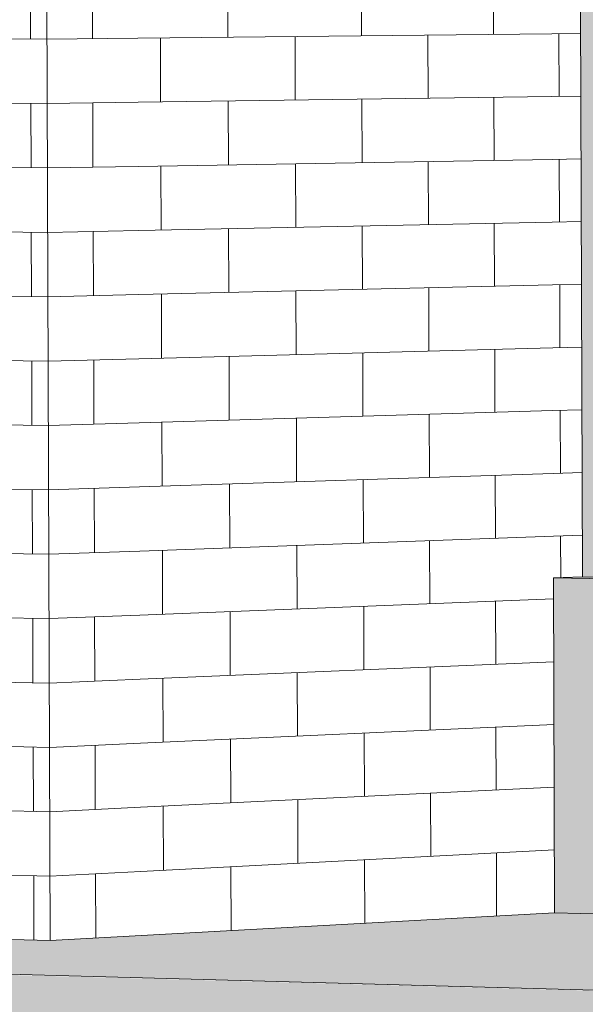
# Model space of a CAD drawing. Header units: metres. Extents: x -29 to 486, y -1 to 6.
# Tile 72 of 165: x 169.389945 to 169.390621, y 0.702132 to 0.703308. Entities that reach past the tile are written whole.
import ezdxf

# ---------------------------------------------------------------- set-up
doc = ezdxf.new("R2010")
doc.units = ezdxf.units.M
for name, color, linetype, lineweight in [('A-DETL-THIN', 151, 'Continuous', 18), ('A-FLOR', 192, 'Continuous', 18), ('A-FLOR-PATT', 8, 'Continuous', 50), ('A-GLAZ-CWMG', 51, 'Continuous', 18), ('A-WALL', 113, 'Continuous', 18), ('A-WALL-PATT', 111, 'Continuous', 35)]:
    doc.layers.add(name, color=color, linetype=linetype, lineweight=lineweight)

# ---------------------------------------------------------------- blocks, each defined once
blk = doc.blocks.new('FP_39-Vista 3D 4')
at = {"layer": 'A-WALL-PATT', "lineweight": 9}
for p, q in [((12.5251253, 0.7032851), (12.5251251, 0.703362)), ((12.52449, 0.7032883), (12.5251448, 0.703285)), ((12.5244903, 0.7032123), (12.5251451, 0.703208)), ((12.5251259, 0.7031313), (12.5251256, 0.7032082)), ((12.5244906, 0.7031364), (12.5251454, 0.7031311)), ((12.5244909, 0.7030605), (12.5251457, 0.7030542)), ((12.5251265, 0.7029775), (12.5251262, 0.7030544)), ((12.5244912, 0.7029845), (12.525146, 0.7029773)), ((12.5244915, 0.7029086), (12.5251462, 0.7029004)), ((12.525127, 0.7028238), (12.5251267, 0.7029006)), ((12.5244918, 0.7028327), (12.5251465, 0.7028235)), ((12.5244921, 0.7027568), (12.5251468, 0.7027466)), ((12.5251276, 0.70267), (12.5251273, 0.7027469)), ((12.5244924, 0.7026809), (12.5251471, 0.7026697)), ((12.5244927, 0.702605), (12.5251474, 0.7025928)), ((12.5251281, 0.7025163), (12.5251279, 0.7025932)), ((12.524493, 0.7025291), (12.5251476, 0.7025159)), ((12.5244933, 0.7024532), (12.5251479, 0.7024391)), ((12.5251287, 0.7023626), (12.5251284, 0.7024395)), ((12.5244936, 0.7023773), (12.5251482, 0.7023622)), ((12.5244939, 0.7023014), (12.5251485, 0.7022853)), ((12.5251293, 0.702209), (12.525129, 0.7022858))]:
    blk.add_line(p, q, dxfattribs=at)
blk = doc.blocks.new('FP_40-Vista 3D 4')
at = {"layer": 'A-WALL-PATT', "lineweight": 9}
for p, q in [((12.5251993, 0.7032855), (12.525199, 0.7033623)), ((12.5251448, 0.703285), (12.5252535, 0.7032861)), ((12.5251451, 0.703208), (12.5252537, 0.7032095)), ((12.5251998, 0.703132), (12.5251996, 0.7032088)), ((12.5251454, 0.7031311), (12.525254, 0.703133)), ((12.5251457, 0.7030542), (12.5252543, 0.7030564)), ((12.5252004, 0.7029786), (12.5252001, 0.7030553)), ((12.525146, 0.7029773), (12.5252546, 0.7029798)), ((12.5251462, 0.7029004), (12.5252548, 0.7029033)), ((12.5252009, 0.7028251), (12.5252007, 0.7029018)), ((12.5251465, 0.7028235), (12.5252551, 0.7028267)), ((12.5251468, 0.7027466), (12.5252554, 0.7027502)), ((12.5252015, 0.7026717), (12.5252012, 0.7027484)), ((12.5251471, 0.7026697), (12.5252557, 0.7026736)), ((12.5251474, 0.7025928), (12.5252559, 0.7025971)), ((12.525202, 0.7025182), (12.5252018, 0.7025949)), ((12.5251476, 0.7025159), (12.5252562, 0.7025205)), ((12.5251479, 0.7024391), (12.5252565, 0.702444)), ((12.5252026, 0.7023648), (12.5252023, 0.7024415)), ((12.5251482, 0.7023622), (12.5252568, 0.7023675)), ((12.5251485, 0.7022853), (12.525257, 0.7022909)), ((12.5252032, 0.7022115), (12.5252029, 0.7022881))]:
    blk.add_line(p, q, dxfattribs=at)
blk = doc.blocks.new('FP_41-Vista 3D 4')
at = {"layer": 'A-WALL-PATT', "lineweight": 9}
for p, q in [((12.5253611, 0.7032873), (12.5253608, 0.7033635)), ((12.5255208, 0.7032889), (12.5255206, 0.7033647)), ((12.5256784, 0.7032906), (12.5256781, 0.7033659)), ((12.5252535, 0.7032861), (12.5257478, 0.7032913)), ((12.5252807, 0.7032099), (12.5252805, 0.7032864)), ((12.5254415, 0.7032121), (12.5254412, 0.7032881)), ((12.5256001, 0.7032143), (12.5255999, 0.7032898)), ((12.5252537, 0.7032095), (12.525748, 0.7032163)), ((12.5253617, 0.7031348), (12.5253614, 0.703211)), ((12.5255213, 0.7031375), (12.5255211, 0.7032132)), ((12.5256789, 0.7031401), (12.5256787, 0.7032154)), ((12.525254, 0.703133), (12.5257483, 0.7031413)), ((12.525442, 0.7030602), (12.5254418, 0.7031361)), ((12.5256006, 0.7030633), (12.5256004, 0.7031388)), ((12.5252813, 0.7030569), (12.525281, 0.7031334)), ((12.5252543, 0.7030564), (12.5257485, 0.7030663)), ((12.5256794, 0.7029897), (12.5256792, 0.7030649)), ((12.5253622, 0.7029823), (12.5253619, 0.7030586)), ((12.5255219, 0.702986), (12.5255216, 0.7030618)), ((12.5252546, 0.7029798), (12.5257488, 0.7029913)), ((12.5254426, 0.7029082), (12.5254423, 0.7029842)), ((12.5256012, 0.7029124), (12.5256009, 0.7029879)), ((12.5252818, 0.702904), (12.5252816, 0.7029805)), ((12.5252548, 0.7029033), (12.525749, 0.7029163)), ((12.5255224, 0.7028346), (12.5255221, 0.7029103)), ((12.5256799, 0.7028393), (12.5256797, 0.7029145)), ((12.5253627, 0.7028299), (12.5253625, 0.7029061)), ((12.5252551, 0.7028267), (12.5257493, 0.7028413)), ((12.5254431, 0.7027563), (12.5254428, 0.7028323)), ((12.5256017, 0.7027615), (12.5256014, 0.702837)), ((12.5252824, 0.702751), (12.5252821, 0.7028275)), ((12.5252554, 0.7027502), (12.5257496, 0.7027663)), ((12.5255229, 0.7026832), (12.5255227, 0.7027589)), ((12.5256805, 0.7026889), (12.5256802, 0.7027641)), ((12.5253633, 0.7026775), (12.525363, 0.7027537)), ((12.5252557, 0.7026736), (12.5257498, 0.7026914)), ((12.5254436, 0.7026044), (12.5254434, 0.7026804)), ((12.5256022, 0.7026106), (12.525602, 0.702686)), ((12.5252829, 0.7025981), (12.5252827, 0.7026746)), ((12.5252559, 0.7025971), (12.5257501, 0.7026164)), ((12.5255234, 0.7025318), (12.5255232, 0.7026075)), ((12.525681, 0.7025385), (12.5256807, 0.7026137)), ((12.5253638, 0.7025251), (12.5253636, 0.7026013)), ((12.5252562, 0.7025205), (12.5257503, 0.7025414)), ((12.5256027, 0.7024597), (12.5256025, 0.7025352)), ((12.5254442, 0.7024525), (12.5254439, 0.7025285)), ((12.5252835, 0.7024452), (12.5252832, 0.7025217)), ((12.5252565, 0.702444), (12.5257506, 0.7024664)), ((12.5256815, 0.7023881), (12.5256812, 0.7024633)), ((12.525524, 0.7023805), (12.5255237, 0.7024561)), ((12.5253644, 0.7023727), (12.5253641, 0.7024489)), ((12.5252568, 0.7023675), (12.5257508, 0.7023915)), ((12.5256033, 0.7023089), (12.525603, 0.7023843)), ((12.5254447, 0.7023007), (12.5254444, 0.7023766)), ((12.525284, 0.7022923), (12.5252838, 0.7023688)), ((12.525257, 0.7022909), (12.5257511, 0.7023165)), ((12.525682, 0.7022378), (12.5256817, 0.7023129)), ((12.5255245, 0.7022291), (12.5255242, 0.7023048)), ((12.5253649, 0.7022203), (12.5253646, 0.7022965))]:
    blk.add_line(p, q, dxfattribs=at)
blk = doc.blocks.new('FP_53-Vista 3D 4')
at = {"layer": 'A-WALL-PATT', "lineweight": 9}
for p, q in [((12.5257478, 0.7032913), (12.5257823, 0.7032917)), ((12.5257567, 0.7032164), (12.5257564, 0.7032914)), ((12.525748, 0.7032163), (12.5257826, 0.7032168)), ((12.5257483, 0.7031413), (12.5257828, 0.7031419)), ((12.5257572, 0.7030665), (12.5257569, 0.7031415)), ((12.5257485, 0.7030663), (12.5257831, 0.703067)), ((12.5257488, 0.7029913), (12.5257833, 0.7029921)), ((12.5257577, 0.7029165), (12.5257574, 0.7029915)), ((12.525749, 0.7029163), (12.5257836, 0.7029172)), ((12.5257493, 0.7028413), (12.5257838, 0.7028424)), ((12.5257582, 0.7027666), (12.5257579, 0.7028416)), ((12.5257496, 0.7027663), (12.5257841, 0.7027675)), ((12.5257498, 0.7026914), (12.5257843, 0.7026926)), ((12.5257586, 0.7026412), (12.5257584, 0.7026917))]:
    blk.add_line(p, q, dxfattribs=at)

msp = doc.modelspace()

# ---------------------------------------------------------------- hatches: boundary and pattern name
at = {"layer": 'A-FLOR'}
h = msp.add_hatch(color=256, dxfattribs=at)
h.paths.add_polyline_path([(169.4011018, 0.7018673), (169.4011019, 0.7019174), (169.4000623, 0.7019446), (169.4000623, 0.7020029), (169.3956554, 0.7021138), (169.3951231, 0.7020736), (169.3942029, 0.7020977), (169.3942028, 0.7021504), (169.3905823, 0.7022414), (169.3899778, 0.7022081), (169.389931, 0.7022093), (169.3899312, 0.7021681), (169.4008617, 0.7018737)], flags=0)
h.paths.add_polyline_path([(169.3863446, 0.7022647), (169.3863442, 0.7023482), (169.3856888, 0.7023201), (169.3850431, 0.702337), (169.3850428, 0.702381), (169.3827478, 0.7024387), (169.3827484, 0.7023616), (169.3863442, 0.7022647)], flags=0)
at = {"layer": 'A-FLOR-PATT'}
h = msp.add_hatch(color=256, dxfattribs=at)
h.paths.add_polyline_path([(169.3594968, 0.6987288), (169.4035669, 0.6987288), (169.4036918, 0.7021972), (169.4011018, 0.7018673), (169.3899216, 0.7021676), (169.3898243, 0.7021622), (169.3863454, 0.7022565), (169.3863446, 0.7022647), (169.3827483, 0.7023616), (169.3827493, 0.702354), (169.378405, 0.7021903), (169.3782441, 0.7021952), (169.378245, 0.7021842), (169.3749591, 0.7020604), (169.3716803, 0.7021951), (169.3715013, 0.7021894), (169.3717322, 0.7021799), (169.3714868, 0.7021715), (169.3589296, 0.7006851), (169.3592003, 0.6997514)], flags=0)
h.paths.add_polyline_path([(169.3583867, 0.7025577), (169.3618722, 0.7026984), (169.361832, 0.7028417), (169.358318, 0.7027948), (169.3583511, 0.7026805)], flags=0)
at = {"layer": 'A-GLAZ-CWMG'}
msp.add_hatch(color=256, dxfattribs=at).paths.add_polyline_path([(169.3906559, 0.702642), (169.3906535, 0.7033215), (169.3906151, 0.7033215), (169.3906174, 0.7026427), (169.3906557, 0.702642)], flags=0)
at = {"layer": 'A-WALL'}
for points in [[(169.3942031, 0.7021505), (169.3942023, 0.7025783), (169.3905829, 0.7026414), (169.3905842, 0.7022416), (169.3941906, 0.7021508)], [(169.3942023, 0.7025783), (169.3942022, 0.7025803), (169.3906151, 0.7026426), (169.3905843, 0.7026414), (169.3941906, 0.7025785)]]:
    msp.add_hatch(color=256, dxfattribs=at).paths.add_polyline_path(points, flags=0)

# ---------------------------------------------------------------- linework, layer by layer
at = {"layer": 'A-DETL-THIN', "lineweight": 9}
msp.add_line((169.3905842, 0.7022416), (169.3942031, 0.7021505), dxfattribs=at)
at = {"layer": 'A-FLOR', "lineweight": 9}
msp.add_line((169.4011018, 0.7018673), (169.3899312, 0.7021681), dxfattribs=at)
at = {"layer": 'A-GLAZ-CWMG', "lineweight": 9}
for p in [(169.3906151, 0.7033217), (169.3906559, 0.702642)]:
    msp.add_line(p, (169.3906174, 0.7026427), dxfattribs=at)
at = {"layer": 'A-WALL', "lineweight": 9}
for p, q in [((169.3899817, 0.7022085), (169.3899592, 0.708373)), ((169.3906174, 0.7026427), (169.3905829, 0.7026414)), ((169.3942023, 0.7025783), (169.3905829, 0.7026414)), ((169.3905829, 0.7026414), (169.3905842, 0.7022416)), ((169.3899817, 0.7022085), (169.3905842, 0.7022416)), ((169.3905842, 0.7022416), (169.3942031, 0.7021505)), ((169.3892133, 0.7022285), (169.3899817, 0.7022085))]:
    msp.add_line(p, q, dxfattribs=at)

# ---------------------------------------------------------------- block references
for name in ['FP_39-Vista 3D 4', 'FP_40-Vista 3D 4', 'FP_41-Vista 3D 4', 'FP_53-Vista 3D 4']:
    msp.add_blockref(name, (156.8648329, 0), dxfattribs=at)

doc.saveas('drawing.dxf')
